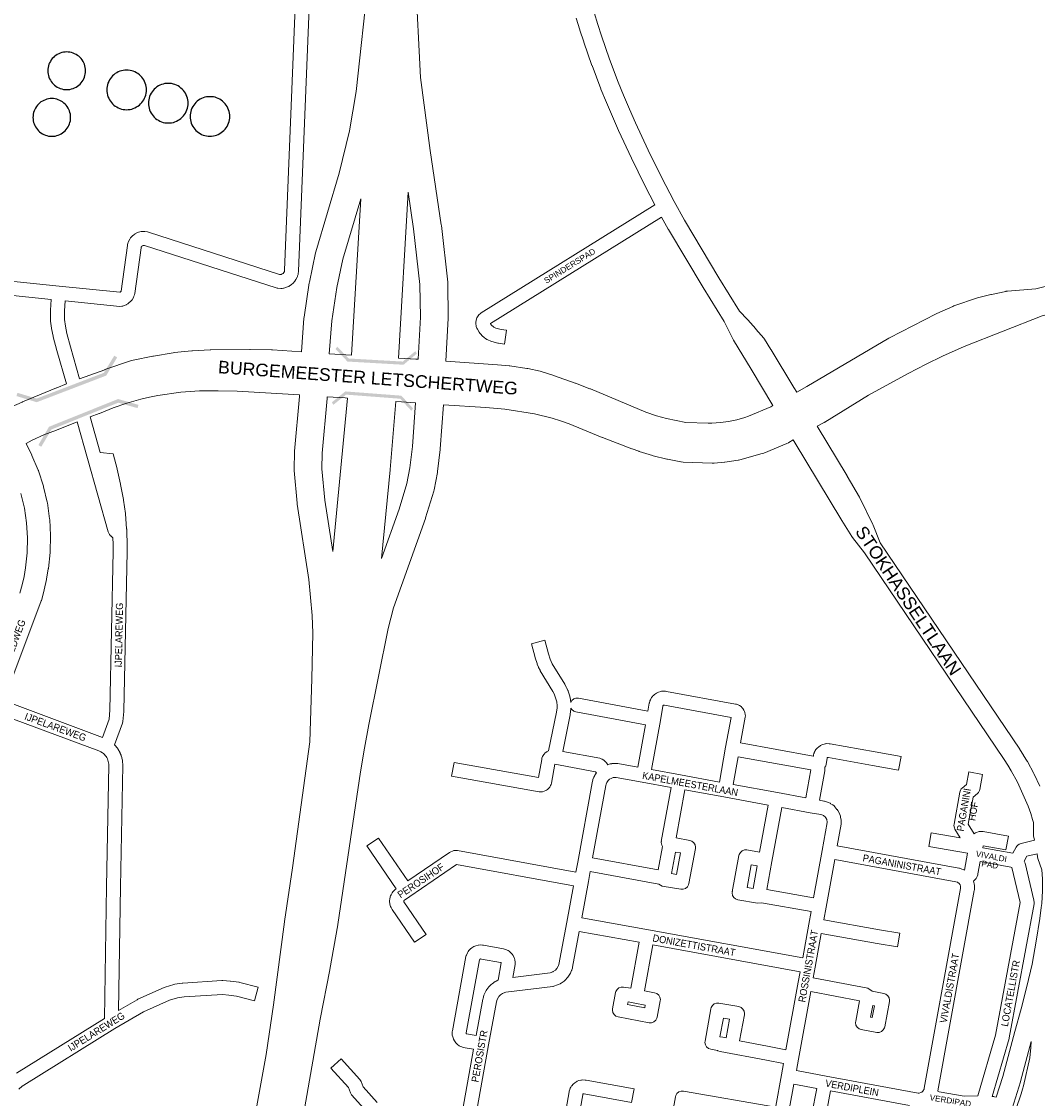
# Model space of a CAD drawing. Header units: metres. Extents: x 123817 to 142006, y 393105 to 406084.
# Tile 105 of 138: x 132752 to 133844, y 400272 to 401430. Entities that reach past the tile are written whole.
import ezdxf
from ezdxf.enums import TextEntityAlignment as Align

# ---------------------------------------------------------------- set-up
doc = ezdxf.new("R2010")
doc.units = ezdxf.units.M
doc.header["$MEASUREMENT"] = 0
doc.styles.add('Style-Arial', font='arial.ttf')

# ---------------------------------------------------------------- blocks, each defined once
blk = doc.blocks.new('gg0-viaduct_32')
at = {"linetype": 'Continuous', "lineweight": 0}
blk.add_hatch(color=7, dxfattribs=at).paths.add_polyline_path([(-55.8, -16.9), (-58, -14), (-40, 0), (40, 0), (58, -14), (55.8, -16.9), (38.7, -3.7), (-38.7, -3.7)])
blk = doc.blocks.new('gg0-viaduct_33')
at = {"linetype": 'Continuous', "lineweight": 0}
blk.add_hatch(color=7, dxfattribs=at).paths.add_polyline_path([(-55.8, -16.9), (-58, -14), (-40, 0), (40, 0), (58, -14), (55.8, -16.9), (38.7, -3.7), (-38.7, -3.7)])
blk = doc.blocks.new('gg0-viaduct_34')
at = {"linetype": 'Continuous', "lineweight": 0}
blk.add_hatch(color=7, dxfattribs=at).paths.add_polyline_path([(55.8, -16.9), (38.7, -3.7), (-38.7, -3.7), (-55.8, -16.9), (-58, -14), (-40, 0), (40, 0), (58, -14)])
blk = doc.blocks.new('gg0-viaduct_35')
at = {"linetype": 'Continuous', "lineweight": 0}
blk.add_hatch(color=7, dxfattribs=at).paths.add_polyline_path([(-55.8, -16.9), (-58, -14), (-40, 0), (40, 0), (58, -14), (55.8, -16.9), (38.7, -3.7), (-38.7, -3.7)])

msp = doc.modelspace()

# ---------------------------------------------------------------- linework, layer by layer
at = {"color": 9, "linetype": 'Continuous', "lineweight": 0, "flags": 128}
for points in [[(133079.8, 401914), (133049.5, 401162), (133049.5, 401161.4), (133049.2, 401159.5), (133049, 401158.4), (133048.6, 401156.9), (133048.4, 401156.3), (133048.1, 401155.6), (133046.7, 401152.8), (133045.7, 401151.3), (133045.6, 401151.2), (133043.6, 401148.9), (133042.1, 401147.6), (133039.6, 401145.9), (133039.1, 401145.6), (133037.8, 401145), (133034.9, 401144), (133033.8, 401143.7), (133033.5, 401143.7), (133032, 401143.4), (133030.5, 401143.4), (133027.4, 401143.5), (133026.5, 401143.6), (133025.5, 401143.9), (132884.1, 401189.4), (132882.7, 401189.6), (132882.6, 401189.6), (132882.5, 401189.6), (132881.5, 401189.2), (132880.9, 401188.6), (132880.5, 401187.8), (132880.3, 401187.2), (132873.4, 401137.8), (132873.1, 401136.4), (132872.6, 401135.1), (132872.6, 401134.9), (132872, 401133.7), (132870.5, 401131.2), (132869.8, 401130.3), (132869.2, 401129.6), (132867.1, 401127.7), (132865.9, 401126.7), (132864.7, 401126), (132864.6, 401125.9), (132863.2, 401125.3), (132860.5, 401124.4), (132859.4, 401124.2), (132857.4, 401124.1), (132798.5, 401130.1)], [(133064.8, 401914.6), (133034.5, 401162.9), (133034.4, 401161.9), (133034.3, 401161.6), (133033.7, 401160.4), (133033, 401159.5), (133032, 401158.9), (133030.7, 401158.4), (133030.6, 401158.4), (133029.2, 401158.5), (132888.2, 401203.8), (132887.2, 401204.1), (132887.2, 401204.1), (132884.4, 401204.6), (132882.8, 401204.7), (132881.4, 401204.6), (132880.4, 401204.5), (132880.4, 401204.5), (132879, 401204.2), (132877.5, 401203.8), (132874.9, 401202.7), (132874, 401202.3), (132873.5, 401201.9), (132872.3, 401201.1), (132871.1, 401200.1), (132869.2, 401198), (132868.9, 401197.7), (132868, 401196.3), (132866.7, 401193.8), (132866.4, 401192.9), (132866.1, 401192.1), (132865.7, 401190.3), (132865.5, 401189.6), (132858.7, 401140.6), (132858.2, 401139.8), (132857.6, 401139.3), (132857.3, 401139.2)], [(132857.3, 401139.2), (132792.3, 401145.8), (132628.2, 401162.7), (132626.3, 401212.9), (132626.5, 401229), (132627.8, 401252.9), (132642.6, 401460.4)], [(133439.8, 401220.1), (133255.8, 401105.6), (133256.4, 401104.5), (133257, 401103.7), (133259, 401102), (133259.6, 401101.6), (133261.8, 401100.6), (133267.3, 401099.2), (133273, 401098.4), (133270.9, 401083.5), (133264.7, 401084.4), (133264.5, 401084.4), (133263.9, 401084.6), (133257.4, 401086.3), (133256.3, 401086.6), (133253.1, 401088.1), (133252.4, 401088.4), (133252.1, 401088.6), (133250.5, 401089.6), (133249.5, 401090.3), (133246.7, 401092.8), (133245.9, 401093.7), (133245.9, 401093.7), (133244.4, 401095.4), (133243.7, 401096.5), (133241.9, 401099.6), (133241.4, 401100.8), (133240.7, 401102.5), (133240.7, 401102.5), (133240.4, 401103.7), (133240.2, 401104.7), (133240.1, 401106.1), (133240.3, 401107.1), (133240.1, 401107.1), (133240.4, 401109), (133240.8, 401110.6), (133241.4, 401111.9), (133242.6, 401113.8), (133243.3, 401114.8), (133243.9, 401115.5), (133244.7, 401116.2), (133245.8, 401117), (133432.7, 401233.4)], [(132783.5, 401131.6), (132628.8, 401147.6), (132629.6, 401128.4), (132629.6, 401128.4), (132629.6, 401128.4), (132634.1, 401019.1), (132634.1, 401018.8), (132634.1, 401002.8), (132634.1, 401002.8), (132634.1, 401002.2), (132632.9, 400986.3), (132632.8, 400985.7), (132630.3, 400970), (132630.2, 400969.4), (132628.2, 400961.1)], [(132756.7, 400976.6), (132762.8, 400963.9), (132762.9, 400963.6), (132769.6, 400947.8), (132769.8, 400947.4), (132769.9, 400947.2), (132775.2, 400930.8), (132775.4, 400930.1), (132779.3, 400913.4), (132779.5, 400912.7), (132781.9, 400895.7), (132782, 400895), (132783, 400877.8), (132783, 400877.4), (132783, 400877.2), (132782.5, 400859.9), (132782.5, 400859.3), (132780.6, 400842.2), (132780.5, 400841.7), (132778.6, 400830.6), (132778.5, 400830.2), (132776.1, 400819.2), (132776, 400818.8), (132773, 400807.9), (132772.8, 400807.3), (132772.8, 400807.3), (132732.8, 400700), (132838.6, 400660.5), (132845.8, 400680.2), (132846.8, 400689.7), (132850.2, 400860.4), (132850.3, 400868.2), (132850, 400875.3)], [(132836.4, 400966.8), (132850.2, 400965.3), (132854.4, 400949.2), (132854.5, 400949), (132858.2, 400932.8), (132858.2, 400932.6), (132861.4, 400916.3), (132861.5, 400915.8), (132863.4, 400901.3), (132863.4, 400900.9), (132864.7, 400884.9), (132864.8, 400884.6), (132864.9, 400881.2), (132864.9, 400881.2), (132864.9, 400881.2), (132865.3, 400868.6), (132865.3, 400868.3), (132865.3, 400868.3), (132865.2, 400860.3), (132865.2, 400860.2), (132861.8, 400689), (132861.8, 400688.4), (132860.6, 400677.7), (132860.2, 400675.9), (132860.2, 400675.9), (132851.6, 400652.5), (132853, 400651), (132853.3, 400650.7), (132853.5, 400650.5), (132854.8, 400648.8), (132855.1, 400648.2), (132856.3, 400646.4), (132856.6, 400645.8), (132857.6, 400644), (132857.9, 400643.3), (132858.7, 400641.4), (132858.8, 400641.1), (132858.9, 400640.7), (132859.5, 400638.7), (132859.7, 400638), (132860.1, 400636), (132860.2, 400635.3), (132860.4, 400633.2), (132860.5, 400632.5), (132860.5, 400630.4), (132860.5, 400630.2), (132860.5, 400630.1), (132858, 400499.9), (132856, 400366.9), (132875.9, 400378.4), (132875.9, 400378.4), (132876.6, 400378.8), (132905.2, 400391.6), (132906, 400391.9), (132915.4, 400394.8), (132916.4, 400395.1), (132916.6, 400395.1), (132924.5, 400396.3), (132925.2, 400396.3), (132967.2, 400398.9), (132968.2, 400398.9), (132975.9, 400398.4), (132976.4, 400398.3), (132985.4, 400397.1), (132985.7, 400397.1), (132986.3, 400396.9), (133006, 400391.8), (133002.3, 400377.3), (132982.9, 400382.3), (132974.7, 400383.4), (132967.7, 400383.9), (132926.4, 400381.4), (132919.4, 400380.3), (132910.9, 400377.7), (132883, 400365.2), (132852.1, 400347.4), (132754.3, 400286.6), (132752.4, 400285.3), (132748.8, 400282.3)], [(132751.1, 400922.7), (132754.8, 400907.1), (132757.2, 400891.1), (132758.2, 400875), (132757.8, 400858.9), (132756.1, 400842.8), (132754.4, 400833.6), (132752.3, 400824.5), (132749.8, 400815.5)], [(133224, 400248.8), (133237.8, 400325), (133226.6, 400327), (133225.1, 400327.5), (133223.9, 400328), (133223.1, 400328.4), (133222.4, 400328.8), (133220.3, 400330.3), (133219, 400331.6), (133218.7, 400332), (133217.2, 400334), (133216.2, 400335.9), (133216.1, 400336.1), (133215.3, 400338.5), (133214.9, 400340.2), (133214.8, 400341.5), (133214.8, 400342.2), (133214.9, 400342.7), (133214.8, 400342.7), (133214.9, 400344), (133215, 400344.8), (133229.6, 400424.7), (133229.9, 400426), (133230.1, 400426.4), (133231.1, 400428.7), (133232, 400430.2), (133232.8, 400431.2), (133233, 400431.6), (133233.5, 400432.1), (133234.4, 400433), (133235.8, 400434.1), (133238, 400435.5), (133238.2, 400435.6), (133240.1, 400436.4), (133242.6, 400437), (133243.2, 400437.1), (133244.9, 400437.2), (133247.5, 400437.1), (133248.4, 400437), (133248.5, 400437), (133270, 400433), (133271.1, 400432.7), (133273.3, 400432), (133274.6, 400431.4), (133274.8, 400431.3), (133275.9, 400430.6), (133277.2, 400429.5), (133279, 400427.7), (133279.4, 400427.3), (133280.4, 400425.8), (133281.5, 400423.5), (133281.8, 400422.8), (133282.2, 400421.3), (133282.5, 400418.8), (133282.6, 400417.7), (133282.5, 400416.4), (133280, 400402.4), (133320.2, 400407.4), (133322.8, 400408.2), (133323.5, 400408.6), (133325.7, 400410.2), (133327.4, 400412), (133328.8, 400414.3), (133329.2, 400415.3), (133329.6, 400416.4), (133338, 400461.8), (133345.1, 400500.9), (133219.5, 400523.7), (133169.2, 400489.5), (133163.4, 400485.5), (133162.7, 400485), (133162.6, 400484.7), (133162.6, 400484.4), (133162.6, 400484), (133162.8, 400483.5), (133186.7, 400448.6), (133174.3, 400440.1), (133150.3, 400475.4), (133149.9, 400476), (133149.1, 400477.4), (133148.6, 400478.5), (133148.6, 400478.6), (133148.1, 400479.8), (133147.8, 400481.5), (133147.5, 400484.1), (133147.5, 400484.9), (133147.7, 400486.4), (133147.6, 400486.4), (133148.2, 400488.9), (133148.5, 400490), (133149, 400491.1), (133150.3, 400493.3), (133151, 400494.5), (133151.7, 400495.1), (133153.6, 400496.9), (133154.5, 400497.6), (133154.5, 400497.7), (133123.1, 400543.8), (133135.5, 400552.2), (133166.9, 400506.1), (133212, 400536.7), (133212.5, 400537), (133213.2, 400537.4), (133215, 400538.2), (133216.6, 400538.7), (133217.1, 400538.7), (133218, 400538.9), (133220.2, 400538.8), (133220.3, 400538.8), (133347.7, 400515.6), (133349.7, 400526.2), (133365.2, 400611.6), (133365.3, 400612.1), (133365.9, 400614.4), (133366.1, 400615.1), (133366.1, 400615.2), (133366.8, 400617), (133367.1, 400617.7), (133368, 400619.4), (133368.6, 400620.4), (133370, 400622.3), (133369, 400623.6), (133325.3, 400631.7), (133321.6, 400611.3), (133321.3, 400610), (133320.6, 400608.7), (133319.6, 400607), (133318.9, 400606.1), (133318.1, 400605.3), (133317.4, 400604.6), (133316.2, 400603.7), (133315.5, 400603.4), (133313.7, 400602.6), (133311.9, 400602), (133311.5, 400602), (133310.5, 400601.9), (133308.3, 400601.9), (133308.3, 400601.9), (133214.1, 400618.8), (133216.8, 400633.6), (133307.5, 400617.3), (133311, 400636.8), (133311.3, 400638), (133311.3, 400638.1), (133312, 400639.9), (133313.3, 400642), (133313.5, 400642.3), (133314.9, 400643.8), (133316.6, 400645.1), (133316.6, 400645.2), (133317.5, 400645.7), (133318.4, 400646), (133326.9, 400687.5), (133327.5, 400692.3), (133327.5, 400694.3), (133327.1, 400698.9), (133326.7, 400700.8), (133325.3, 400705.3), (133324.5, 400707.2), (133323, 400709.9), (133309.5, 400732.2), (133309.2, 400732.7), (133307.7, 400735.7), (133307.5, 400736.1), (133306.2, 400739.2), (133306, 400739.5), (133306, 400739.8), (133303.9, 400746.1), (133303.8, 400746.5), (133300, 400761.2), (133314.5, 400765), (133318.3, 400750.5), (133320.1, 400744.7), (133321.2, 400742.2), (133322.4, 400739.7), (133335.9, 400717.6), (133336, 400717.3), (133337.8, 400714.1), (133338.1, 400713.5), (133339.2, 400711), (133339.4, 400710.5), (133339.5, 400710.2), (133341.1, 400705), (133341.3, 400704.2), (133341.9, 400701.5), (133342, 400700.7), (133342.2, 400698.1), (133343.4, 400700.1), (133345.4, 400701.8), (133347.8, 400702.6), (133350.4, 400702.6), (133350.5, 400702.6), (133425.1, 400688.8), (133426.6, 400697.2), (133426.8, 400697.8), (133427.2, 400699.3), (133427.4, 400699.9), (133427.9, 400701), (133429.2, 400703.3), (133430, 400704.4), (133430.2, 400704.7), (133431.1, 400705.6), (133432.4, 400706.7), (133434.6, 400708.2), (133435, 400708.4), (133436.7, 400709.2), (133439.1, 400709.9), (133439.9, 400710.1), (133441.4, 400710.2), (133444, 400710.1), (133445.1, 400710), (133445.2, 400710), (133519.4, 400696.4), (133520.3, 400696.2), (133521.5, 400695.8), (133523, 400695.1), (133523.6, 400694.8), (133525.3, 400693.6), (133526.7, 400692.3), (133527.3, 400691.6), (133528.4, 400689.8), (133529.2, 400688.3), (133529.5, 400687.2), (133529.9, 400685.2), (133530.1, 400683.7), (133529.9, 400682.3), (133524.9, 400654.5), (133603, 400640.2), (133603.1, 400640.7), (133603.3, 400641.7), (133603.6, 400643.1), (133603.8, 400643.6), (133604.1, 400644.2), (133604.6, 400645.4), (133605.2, 400646.4), (133605.9, 400647.5), (133606.4, 400648.1), (133607.1, 400648.8), (133608.9, 400650.5), (133610.3, 400651.5), (133610.8, 400651.8), (133613, 400652.8), (133614.6, 400653.3), (133615.9, 400653.6), (133616.1, 400653.7), (133617.6, 400653.8), (133620.2, 400653.7), (133621.3, 400653.6), (133621.3, 400653.6), (133669.4, 400645.1), (133669.4, 400645.1), (133697.5, 400639.9), (133694.8, 400625.1), (133666.7, 400630.3), (133619.2, 400638.7), (133618.4, 400638.8), (133618.2, 400638.7), (133617.9, 400638.4), (133617.8, 400638.1), (133616.9, 400631.5), (133616.5, 400630), (133615.5, 400628.3), (133615.6, 400628.2), (133615.6, 400626.2), (133615.6, 400626.1), (133615.5, 400624.7), (133609.7, 400592.9), (133614.2, 400592), (133615, 400591.9), (133618.2, 400590.9), (133619.4, 400590.4), (133621, 400589.7), (133621.4, 400589.4), (133621.7, 400589.2), (133623.2, 400588.3), (133623.9, 400587.8), (133625.3, 400586.7), (133626.2, 400585.8), (133628.5, 400583.1), (133628.6, 400583), (133629.5, 400581.7), (133631.1, 400578.6), (133631.5, 400577.7), (133631.6, 400577.4), (133632.2, 400575.8), (133632.4, 400574.6), (133632.9, 400571.3), (133633, 400570.2), (133633, 400570.1), (133633, 400568.3), (133632.9, 400567.1), (133628.7, 400543.8), (133759.4, 400519.9), (133760.1, 400519.7), (133762.9, 400518.9), (133764.1, 400518.4), (133765.6, 400517.7), (133765.6, 400517.7), (133768.9, 400535.9), (133727.2, 400543.2), (133729.8, 400558), (133760.9, 400552.6), (133755.3, 400561.9), (133754.7, 400563.2), (133754.3, 400565.7), (133754.5, 400567.1), (133754.4, 400567.1), (133760.6, 400601.5), (133760.9, 400602.8), (133762.2, 400605), (133763.1, 400605.9), (133767.8, 400609.9), (133770.4, 400623.5), (133785.1, 400620.7), (133782.1, 400604.5), (133781.8, 400603.3), (133780.5, 400601.1), (133779.6, 400600.2), (133774.9, 400596.2), (133769.7, 400567.2), (133775.9, 400556.7), (133776.3, 400557), (133777.3, 400557.7), (133778.5, 400558.3), (133780.2, 400558.9), (133781.4, 400559.2), (133782.7, 400559.3), (133784.5, 400559.3), (133785.8, 400559.2), (133785.8, 400559.2), (133812.8, 400554.3), (133810.2, 400539.6), (133785.6, 400544), (133785.2, 400541.8), (133817.4, 400535.8)], [(133502, 400612.5), (133460.3, 400620.2), (133460.3, 400620.2), (133429, 400625.9), (133438.6, 400678.7), (133438.6, 400678.7), (133438.6, 400678.7), (133441.3, 400694.2), (133441.4, 400694.4), (133441.7, 400694.9), (133441.9, 400695.1), (133442.2, 400695.1), (133443, 400695.1), (133514.6, 400682), (133508.8, 400649.8), (133502, 400612.5)], [(132746.3, 400299.3), (132840.9, 400358), (132843, 400500.2), (132843, 400500.2), (132845.5, 400630.2), (132845.5, 400631.8), (132845.3, 400633.3), (132845, 400634.7), (132844.6, 400636.1), (132844.1, 400637.4), (132843.4, 400638.7), (132842.6, 400639.9), (132841.8, 400641.1), (132840.8, 400642.2), (132839.7, 400643.1), (132838.6, 400644), (132836.8, 400645.1), (132834.8, 400646), (132720.5, 400688.5)], [(133414.3, 400628.6), (133422.5, 400674.1), (133347.8, 400687.9), (133345.4, 400688.8), (133343.4, 400690.4), (133342.5, 400692), (133342.5, 400691.6), (133342.4, 400690.8), (133341.7, 400685.3), (133341.6, 400684.8), (133333.6, 400645.4), (133373.4, 400638), (133375.8, 400637.2), (133376, 400637.1), (133377.7, 400636.1), (133379.4, 400634.6), (133380.1, 400633.9), (133380.2, 400633.7), (133380.5, 400633.3), (133382.1, 400631.1), (133383.4, 400631.6), (133384.6, 400631.9), (133386.4, 400632.2), (133386.5, 400632.3), (133387.6, 400632.4), (133391.4, 400632.5), (133392.9, 400632.4), (133392.9, 400632.4), (133414.3, 400628.6)], [(133594.9, 400595.6), (133564.6, 400601.1), (133516.8, 400609.8), (133522.2, 400639.7), (133600.3, 400625.5), (133594.9, 400595.6)], [(133436.2, 400517.9), (133365.7, 400530.8), (133379.9, 400608.7), (133380.3, 400610.3), (133380.7, 400611.3), (133381.1, 400612.1), (133382.6, 400614.2), (133383.3, 400614.8), (133384, 400615.5), (133385.6, 400616.4), (133388, 400617.3), (133388.6, 400617.4), (133391.1, 400617.5), (133419, 400612.5), (133450.3, 400606.7), (133439.6, 400548.6), (133439.7, 400548.7), (133439.5, 400547.3), (133440, 400544.7), (133440.8, 400543.3), (133436.2, 400517.9)], [(133591.6, 400423.3), (133425.7, 400453.5), (133425.7, 400453.5), (133354.1, 400466.5), (133361.2, 400505.6), (133363.1, 400516.1), (133437, 400502.5), (133440.7, 400500.6), (133460.6, 400497.1), (133463.2, 400497.1), (133465.7, 400498), (133467.7, 400499.7), (133469, 400501.9), (133469.3, 400503.2), (133476.2, 400541), (133476.3, 400542.3), (133475.9, 400544.9), (133474.6, 400547.1), (133472.6, 400548.8), (133470.2, 400549.7), (133455.5, 400552.3), (133465, 400604.1), (133506.7, 400596.4), (133506.7, 400596.4), (133554.5, 400587.7), (133545.2, 400536.9), (133531.7, 400539.4), (133531.7, 400539.4), (133529.1, 400539.4), (133526.6, 400538.5), (133524.6, 400536.8), (133523.3, 400534.6), (133523, 400533.4), (133515.9, 400494.5), (133516, 400494.6), (133515.8, 400493.2), (133516.2, 400490.6), (133517.5, 400488.3), (133519.5, 400486.7), (133522, 400485.8), (133542.9, 400482.1), (133547.2, 400482.7), (133600.7, 400473.2), (133598.2, 400459.7), (133591.6, 400423.3)], [(133603.4, 400488), (133553.2, 400496.8), (133558.6, 400526.9), (133558.6, 400526.9), (133558.6, 400526.9), (133569.2, 400585), (133599.6, 400579.5), (133599.6, 400579.5), (133611.1, 400577.4), (133613.3, 400576.7), (133614, 400576.4), (133614.7, 400575.9), (133615.3, 400575.5), (133616.6, 400573.9), (133617.6, 400572.1), (133617.7, 400571.7), (133618, 400569.6), (133618, 400569.1), (133612.7, 400539), (133603.4, 400488)], [(133455.9, 400513.2), (133450.7, 400514.1), (133454.9, 400537.2), (133460.1, 400536.2), (133455.9, 400513.2)], [(133538.2, 400498.1), (133532, 400499.2), (133536.4, 400523.3), (133542.5, 400522.2), (133538.2, 400498.1)], [(133716.5, 400278), (133715.9, 400278), (133617, 400296.3), (133584.8, 400302.2), (133587, 400314.4), (133600.3, 400387.2), (133652.7, 400377.3), (133648.6, 400355.1), (133648.7, 400355.1), (133648.5, 400353.7), (133648.9, 400351.1), (133650.2, 400348.9), (133652.2, 400347.2), (133654.6, 400346.3), (133671.2, 400343.2), (133671.3, 400343.2), (133673.9, 400343.2), (133676.3, 400344.1), (133678.3, 400345.8), (133679.6, 400348), (133679.9, 400349.3), (133684.8, 400376.5), (133684.9, 400377.8), (133684.5, 400380.4), (133683.2, 400382.6), (133681.2, 400384.3), (133678.8, 400385.2), (133666.4, 400387.4), (133661.5, 400390.9), (133602.9, 400401.9), (133605, 400413.2), (133611.6, 400449.6), (133671.6, 400438.8), (133671.6, 400438.8), (133671.7, 400438.8), (133693.7, 400435.1), (133696.2, 400449.9), (133674.2, 400453.6), (133614.3, 400464.4), (133616.8, 400477.9), (133616.8, 400477.9), (133616.8, 400477.9), (133626.1, 400529), (133756.3, 400505.2), (133758, 400504.7), (133758.3, 400504.5), (133759.8, 400503.4), (133759.9, 400503.2), (133760.8, 400501.9), (133761.3, 400500.3), (133761.4, 400500), (133761.2, 400498), (133722.3, 400283.2), (133722.1, 400282.3), (133721.3, 400280.6), (133721.1, 400280.3), (133719.7, 400279), (133719.3, 400278.8), (133718.8, 400278.5), (133717, 400278), (133716.5, 400278)], [(133765.1, 400274.6), (133738.3, 400279.1), (133737, 400279.9), (133737, 400280.2), (133776.1, 400495.8), (133776.2, 400496.7), (133776.4, 400499.9), (133776.4, 400500.3), (133776.3, 400501.3), (133776.1, 400502.9), (133775.8, 400504.3), (133775.3, 400505.9), (133776, 400506.6), (133776.8, 400507.4), (133776.9, 400507.5), (133778, 400508.8), (133779.2, 400511), (133779.2, 400511), (133779.8, 400512.6), (133780.1, 400513.8), (133782.5, 400527.1), (133815.6, 400520.9), (133816.4, 400520.7), (133816.4, 400520.6), (133825.4, 400482.8), (133799.1, 400340.3), (133780.1, 400274.9), (133765.1, 400274.6)], [(133829.8, 400527.4), (133830.2, 400526.7), (133830.5, 400525.9), (133830.8, 400525.1), (133840.2, 400485.5), (133840.3, 400484.7), (133840.4, 400483.6), (133840.5, 400482.7), (133840.4, 400481.3), (133813.8, 400337.2), (133813.6, 400336.5), (133795.5, 400274.2)], [(133562.7, 400263.9), (133568.7, 400297.5), (133568.7, 400297.5), (133568.7, 400297.6), (133571, 400309.8), (133552.6, 400313.5), (133503, 400322.5), (133500.5, 400323.4), (133500.1, 400323.8), (133492.8, 400325), (133492.7, 400325), (133490.3, 400325.9), (133488.3, 400327.5), (133487, 400329.8), (133486.5, 400332.4), (133486.8, 400333.8), (133486.6, 400333.7), (133492.9, 400368.6), (133493.2, 400369.9), (133494.5, 400372.1), (133496.5, 400373.8), (133499, 400374.7), (133501.6, 400374.7), (133501.6, 400374.7), (133522.9, 400370.9), (133525.3, 400370), (133527.3, 400368.3), (133528.6, 400366.1), (133529, 400363.5), (133528.9, 400362.2), (133523.8, 400334), (133555.4, 400328.2), (133555.5, 400328.2), (133573.6, 400324.6), (133586.8, 400397.3), (133586.8, 400397.3), (133586.8, 400397.3), (133588.9, 400408.5), (133430.4, 400437.4), (133421.4, 400387.9), (133432.4, 400385.9), (133434.9, 400385), (133436.8, 400383.3), (133438.1, 400381.1), (133438.6, 400378.5), (133438.5, 400377.2), (133435.3, 400359.7), (133434.9, 400358.5), (133433.6, 400356.2), (133431.6, 400354.5), (133429.2, 400353.6), (133426.6, 400353.6), (133426.5, 400353.6), (133393.2, 400359.8), (133390.8, 400360.6), (133388.8, 400362.3), (133387.5, 400364.6), (133387, 400367.1), (133387.3, 400368.6), (133387.1, 400368.5), (133390.4, 400386), (133390.7, 400387.2), (133392, 400389.4), (133394, 400391.1), (133396.4, 400392), (133399, 400392), (133399.1, 400392), (133406.7, 400390.6), (133415.7, 400440.1), (133351.4, 400451.8), (133344.2, 400413.2), (133344, 400412.4), (133343.4, 400410.5), (133343.3, 400410.1), (133343.2, 400409.8), (133342.4, 400407.9), (133341.9, 400406.9), (133339.8, 400403.5), (133339.2, 400402.6), (133338.9, 400402.3), (133336.2, 400399.4), (133335.1, 400398.4), (133331.8, 400396.1), (133331.2, 400395.7), (133330.9, 400395.5), (133329.1, 400394.6), (133328, 400394.2), (133324.2, 400392.9), (133323.2, 400392.6), (133322.8, 400392.6), (133272.4, 400386.3), (133269.7, 400385.5), (133269, 400385.1), (133266.7, 400383.6), (133264.9, 400381.7), (133264.4, 400381), (133263.1, 400378.6), (133262.4, 400375.9), (133253.9, 400329.7), (133253.9, 400329.7), (133253.9, 400329.7), (133240.1, 400253.5)], [(133240.5, 400339.7), (133230.3, 400341.6), (133230.1, 400341.8), (133229.9, 400342), (133229.8, 400342.4), (133229.8, 400342.6), (133244.2, 400421.2), (133244.5, 400421.8), (133244.9, 400422.1), (133245.3, 400422.2), (133246.2, 400422.1), (133266.8, 400418.4), (133267.4, 400418.2), (133267.5, 400418.1), (133267.5, 400418), (133267.5, 400417.9), (133264.2, 400399.4), (133263.8, 400399.2), (133261.9, 400398.4), (133261.4, 400398.1), (133261, 400397.8), (133257.7, 400395.6), (133256.5, 400394.6), (133253.7, 400391.7), (133253.4, 400391.3), (133253, 400390.9), (133251.9, 400389.3), (133251.3, 400388.3), (133249.4, 400384.7), (133249.1, 400383.9), (133248.9, 400383.4), (133247.9, 400379.7), (133247.7, 400379), (133240.5, 400339.7)], [(133421.9, 400369.7), (133403.3, 400373.2), (133403.8, 400375.9), (133411.3, 400374.5), (133411.3, 400374.5), (133422.4, 400372.5), (133421.9, 400369.7)], [(133666.5, 400359.4), (133664.7, 400359.7), (133667, 400372.1), (133668.7, 400371.8), (133666.5, 400359.4)], [(133509.2, 400337.5), (133505.7, 400338), (133502.7, 400338.5), (133506.3, 400358.6), (133512.8, 400357.4), (133509.2, 400337.5)], [(133122.7, 400258.1), (133106.8, 400275.8), (133106.6, 400276), (133105.3, 400278.2), (133103.3, 400283.8), (133084.3, 400304.9), (133095.5, 400314.9), (133115.4, 400292.7), (133115.6, 400292.5), (133116.9, 400290.3), (133118.9, 400284.8), (133134.1, 400267.9)], [(133332.9, 400236.6), (133340.5, 400279.2), (133340.7, 400280), (133341.2, 400281.8), (133341.3, 400282.2), (133341.7, 400283.1), (133342.3, 400284.2), (133343.2, 400285.6), (133343.3, 400285.6), (133344.9, 400287.6), (133346.7, 400289.1), (133348.9, 400290.5), (133349.1, 400290.6), (133351, 400291.4), (133353.2, 400291.9), (133353.7, 400292), (133355.4, 400292.1), (133357.9, 400292), (133358.9, 400291.9), (133358.9, 400291.9), (133410.3, 400282.6), (133407.6, 400267.8), (133356.7, 400277.1), (133355.8, 400277.1), (133355.6, 400277), (133355.3, 400276.7), (133355.2, 400276.2), (133347.6, 400234)], [(133601.6, 400255.7), (133579.6, 400259.7), (133578.6, 400260.1), (133578, 400260.9), (133577.9, 400261.1), (133577.6, 400262.1), (133582.2, 400287.5), (133606.8, 400282.9), (133601.6, 400255.7)], [(133444.3, 400216.4), (133454.8, 400274), (133455.1, 400275.2), (133456.4, 400277.5), (133458.4, 400279.2), (133460.9, 400280.1), (133463.4, 400280.1), (133562.6, 400262.9)], [(133615, 400245.5), (133621.6, 400280.2), (133706.3, 400264.5)]]:
    msp.add_lwpolyline(points, dxfattribs=at)
at = {"color": 2, "linetype": 'Continuous', "lineweight": 0, "flags": 128}
for points in [[(133052.7, 401075), (133055.4, 401111.4), (133055.5, 401112.5), (133061.1, 401149.3), (133061.3, 401150), (133067.8, 401181.5), (133068.1, 401182.7), (133093.3, 401267.5), (133104.3, 401313), (133111.4, 401355.3), (133124.6, 401477.4)], [(133175.2, 401476.7), (133180.6, 401370.3), (133190.9, 401291.6), (133203, 401211.7), (133203.1, 401211.1), (133209.9, 401150.1), (133210, 401148.7), (133210.6, 401112.5), (133210.6, 401112.3), (133210.6, 401111.5), (133208.1, 401065.3)], [(133082.6, 401073), (133085.3, 401108.6), (133090.7, 401144.3), (133097.1, 401174.8), (133116.4, 401239.9), (133106.6, 401071.6)], [(133156.9, 401068.5), (133167.3, 401247), (133173.3, 401207.5), (133180, 401147.5), (133180.6, 401112.5), (133178.2, 401067.3)], [(133050.5, 401028.8), (133050.5, 401027.3), (133045.1, 400968.3), (133045.1, 400967.3), (133044.7, 400949.4), (133044.7, 400949.4), (133044.7, 400949), (133044.7, 400947.6), (133048, 400912.3), (133048.2, 400911.4), (133060.7, 400830.4), (133064.1, 400791.6), (133064.8, 400772.5), (133063.8, 400723.3), (133061.8, 400655.7), (133043.1, 400520.1), (133034.4, 400462.4), (133034.3, 400462), (133022.8, 400372.7), (133014.8, 400319.3), (132998.1, 400228.8), (132973, 400103)], [(133205.3, 401018.3), (133202, 400970.9), (133201.9, 400970), (133198.9, 400946.3), (133198.8, 400945.3), (133195.2, 400926.9), (133194.9, 400925.4), (133186.2, 400896.7), (133186, 400896), (133151.8, 400800), (133145.9, 400777.5), (133125.1, 400674.2), (133120.6, 400648.9), (133116.2, 400623.6), (133091.7, 400459.3), (133091.7, 400458.9), (133083.2, 400410.8), (133083.1, 400410.5), (133072.7, 400357.6), (133047.1, 400209.6)], [(133080.5, 401026.9), (133080.5, 401026.2), (133080.4, 401025.1), (133075.1, 400966.1), (133074.7, 400949.5), (133077.9, 400915.5), (133086.4, 400860.4), (133102.3, 401025.4)], [(133154, 401021.8), (133148.2, 400948.5), (133148.2, 400948.2), (133138.8, 400853), (133157.6, 400905.8), (133165.9, 400933.4), (133169.2, 400950.4), (133172.1, 400973.3), (133175.3, 401020.3)]]:
    msp.add_lwpolyline(points, dxfattribs=at)
at = {"color": 40, "linetype": 'Continuous', "lineweight": 0, "flags": 128}
for points in [[(133432.7, 401233.4), (133422, 401253.9), (133421.9, 401254.1), (133407.5, 401283.4), (133407.4, 401283.6), (133393.7, 401313.2), (133393.6, 401313.3), (133387, 401328.2), (133387, 401328.3), (133380.6, 401343.3), (133380.5, 401343.5), (133374.7, 401357.8), (133374.6, 401358), (133365.1, 401383), (133365.1, 401383.1), (133365, 401383.2), (133356.3, 401408.4), (133356.2, 401408.6), (133352.1, 401421.3), (133352.1, 401421.5), (133348.2, 401434.2)], [(133585.2, 401031.7), (133582.1, 401036.7), (133557.7, 401077.5), (133557.5, 401077.8), (133550.4, 401088.8), (133549.7, 401089.8), (133541.4, 401099.7), (133541.4, 401099.8), (133541.2, 401100), (133532.6, 401109.7), (133532.3, 401110), (133523.7, 401118.9), (133501.6, 401154.9), (133464.4, 401216.9), (133453.5, 401236.7), (133439.8, 401263.1), (133425.5, 401292.1), (133411.8, 401321.5), (133405.3, 401336.3), (133399, 401351.1), (133393.2, 401365.2), (133383.9, 401389.9), (133375.2, 401414.9), (133371.2, 401427.4), (133367.4, 401440)], [(133439.8, 401220.1), (133447, 401207.1), (133447.2, 401206.8), (133484.5, 401144.5), (133484.5, 401144.4), (133507.1, 401107.8), (133517, 401088.4), (133517.4, 401087.8), (133536.3, 401056.5), (133559.7, 401017.3)], [(133607.3, 400995.3), (133639.5, 400941.7), (133639.6, 400941.6), (133652.7, 400918.8), (133653, 400918.2), (133667.2, 400889.6), (133667.5, 400888.8), (133675.1, 400869.6), (133825, 400647.7), (133825.1, 400647.5), (133829.1, 400641.3), (133829.2, 400641.1), (133833, 400634.8), (133833.2, 400634.4), (133840.2, 400621.6), (133840.4, 400621.1), (133846.7, 400607.9)], [(133840.9, 400550.1), (133839.9, 400554.7), (133839.7, 400556.7), (133839.7, 400556.8), (133839.7, 400556.8), (133839.8, 400568.8), (133838.8, 400572.3), (133836.8, 400578.6), (133833.9, 400586.5), (133828.5, 400599.6), (133822.5, 400612.3), (133815.7, 400624.7), (133812.1, 400630.7), (133808.3, 400636.6), (133658.1, 400859), (133645.1, 400875.4), (133644.4, 400876.4), (133633.7, 400893.6), (133633.6, 400893.7), (133582.5, 400978.7), (133582.5, 400978.8), (133581.5, 400980.5)], [(133843.6, 400535.4), (133844.2, 400531.9), (133844.6, 400530.4), (133848.7, 400518.2), (133849.5, 400508.5), (133849.4, 400495.3), (133848.6, 400481.9), (133848.2, 400477.4), (133846.6, 400465.8), (133842.8, 400441.2), (133838.2, 400416.7), (133832.8, 400392.5), (133826.6, 400368.4), (133819.7, 400344.3), (133819.6, 400344.1), (133806.7, 400295.7), (133799.8, 400273.6)], [(133837.4, 400333.3), (133825.9, 400290.3), (133825.8, 400289.9), (133817, 400261.5), (133820.9, 400260.4)]]:
    msp.add_lwpolyline(points, dxfattribs=at)
at = {"flags": 128}
for points in [[(132800.2, 401357.2), (132802, 401357.3), (132803.7, 401357.5), (132805.5, 401357.9), (132807.2, 401358.4), (132808.8, 401359.1), (132810.4, 401359.9), (132811.9, 401360.8), (132813.3, 401361.9), (132814.6, 401363.1), (132815.8, 401364.4), (132816.8, 401365.8), (132817.8, 401367.3), (132818.6, 401368.9), (132819.3, 401370.5), (132819.8, 401372.2), (132820.2, 401373.9), (132820.4, 401375.7), (132820.5, 401377.4), (132820.4, 401379.2), (132820.2, 401381), (132819.8, 401382.7), (132819.3, 401384.4), (132818.6, 401386), (132817.8, 401387.6), (132816.8, 401389.1), (132815.8, 401390.5), (132814.6, 401391.8), (132813.3, 401393), (132811.9, 401394), (132810.4, 401395), (132808.8, 401395.8), (132807.2, 401396.5), (132805.5, 401397), (132803.7, 401397.4), (132802, 401397.6), (132800.2, 401397.7), (132798.5, 401397.6), (132796.7, 401397.4), (132795, 401397), (132793.3, 401396.5), (132791.7, 401395.8), (132790.1, 401395), (132788.6, 401394), (132787.2, 401393), (132785.9, 401391.8), (132784.7, 401390.5), (132783.6, 401389.1), (132782.7, 401387.6), (132781.9, 401386), (132781.2, 401384.4), (132780.7, 401382.7), (132780.3, 401381), (132780, 401379.2), (132780, 401377.4), (132780, 401375.7), (132780.3, 401373.9), (132780.7, 401372.2), (132781.2, 401370.5), (132781.9, 401368.9), (132782.7, 401367.3), (132783.6, 401365.8), (132784.7, 401364.4), (132785.9, 401363.1), (132787.2, 401361.9), (132788.6, 401360.8), (132790.1, 401359.9), (132791.7, 401359.1), (132793.3, 401358.4), (132795, 401357.9), (132796.7, 401357.5), (132798.5, 401357.3)], [(132864.7, 401335.6), (132866.5, 401335.7), (132868.4, 401335.9), (132870.2, 401336.3), (132871.9, 401336.9), (132873.7, 401337.6), (132875.3, 401338.5), (132876.9, 401339.5), (132878.4, 401340.6), (132879.7, 401341.8), (132881, 401343.2), (132882.1, 401344.7), (132883.1, 401346.3), (132884, 401347.9), (132884.7, 401349.6), (132885.2, 401351.4), (132885.6, 401353.2), (132885.9, 401355.1), (132886, 401356.9), (132885.9, 401358.8), (132885.6, 401360.6), (132885.2, 401362.4), (132884.7, 401364.2), (132884, 401365.9), (132883.1, 401367.6), (132882.1, 401369.1), (132881, 401370.6), (132879.7, 401372), (132878.4, 401373.2), (132876.9, 401374.4), (132875.3, 401375.4), (132873.7, 401376.2), (132871.9, 401376.9), (132870.2, 401377.5), (132868.4, 401377.9), (132866.5, 401378.1), (132864.7, 401378.2), (132862.8, 401378.1), (132861, 401377.9), (132859.2, 401377.5), (132857.4, 401376.9), (132855.7, 401376.2), (132854, 401375.4), (132852.4, 401374.4), (132851, 401373.2), (132849.6, 401372), (132848.3, 401370.6), (132847.2, 401369.1), (132846.2, 401367.6), (132845.4, 401365.9), (132844.6, 401364.2), (132844.1, 401362.4), (132843.7, 401360.6), (132843.4, 401358.8), (132843.4, 401356.9), (132843.4, 401355.1), (132843.7, 401353.2), (132844.1, 401351.4), (132844.6, 401349.6), (132845.4, 401347.9), (132846.2, 401346.3), (132847.2, 401344.7), (132848.3, 401343.2), (132849.6, 401341.8), (132851, 401340.6), (132852.4, 401339.5), (132854, 401338.5), (132855.7, 401337.6), (132857.4, 401336.9), (132859.2, 401336.3), (132861, 401335.9), (132862.8, 401335.7)], [(132909.5, 401321.3), (132911.3, 401321.4), (132913.1, 401321.6), (132915, 401322), (132916.7, 401322.6), (132918.5, 401323.3), (132920.1, 401324.2), (132921.7, 401325.2), (132923.1, 401326.3), (132924.5, 401327.5), (132925.8, 401328.9), (132926.9, 401330.4), (132927.9, 401332), (132928.8, 401333.6), (132929.5, 401335.3), (132930, 401337.1), (132930.4, 401338.9), (132930.7, 401340.7), (132930.8, 401342.6), (132930.7, 401344.5), (132930.4, 401346.3), (132930, 401348.1), (132929.5, 401349.9), (132928.8, 401351.6), (132927.9, 401353.3), (132926.9, 401354.8), (132925.8, 401356.3), (132924.5, 401357.7), (132923.1, 401358.9), (132921.7, 401360.1), (132920.1, 401361.1), (132918.5, 401361.9), (132916.7, 401362.6), (132915, 401363.2), (132913.1, 401363.6), (132911.3, 401363.8), (132909.5, 401363.9), (132907.6, 401363.8), (132905.8, 401363.6), (132903.9, 401363.2), (132902.2, 401362.6), (132900.4, 401361.9), (132898.8, 401361.1), (132897.2, 401360.1), (132895.8, 401358.9), (132894.4, 401357.7), (132893.1, 401356.3), (132892, 401354.8), (132891, 401353.3), (132890.1, 401351.6), (132889.4, 401349.9), (132888.9, 401348.1), (132888.5, 401346.3), (132888.2, 401344.5), (132888.2, 401342.6), (132888.2, 401340.7), (132888.5, 401338.9), (132888.9, 401337.1), (132889.4, 401335.3), (132890.1, 401333.6), (132891, 401332), (132892, 401330.4), (132893.1, 401328.9), (132894.4, 401327.5), (132895.8, 401326.3), (132897.2, 401325.2), (132898.8, 401324.2), (132900.4, 401323.3), (132902.2, 401322.6), (132903.9, 401322), (132905.8, 401321.6), (132907.6, 401321.4)], [(132784.3, 401307), (132786, 401307.1), (132787.8, 401307.3), (132789.5, 401307.7), (132791.2, 401308.2), (132792.8, 401308.9), (132794.4, 401309.7), (132795.9, 401310.7), (132797.3, 401311.8), (132798.6, 401312.9), (132799.8, 401314.2), (132800.9, 401315.7), (132801.8, 401317.1), (132802.6, 401318.7), (132803.3, 401320.3), (132803.8, 401322), (132804.2, 401323.8), (132804.5, 401325.5), (132804.5, 401327.3), (132804.5, 401329), (132804.2, 401330.8), (132803.8, 401332.5), (132803.3, 401334.2), (132802.6, 401335.8), (132801.8, 401337.4), (132800.9, 401338.9), (132799.8, 401340.3), (132798.6, 401341.6), (132797.3, 401342.8), (132795.9, 401343.9), (132794.4, 401344.8), (132792.8, 401345.6), (132791.2, 401346.3), (132789.5, 401346.9), (132787.8, 401347.2), (132786, 401347.5), (132784.3, 401347.5), (132782.5, 401347.5), (132780.7, 401347.2), (132779, 401346.9), (132777.3, 401346.3), (132775.7, 401345.6), (132774.1, 401344.8), (132772.6, 401343.9), (132771.2, 401342.8), (132769.9, 401341.6), (132768.7, 401340.3), (132767.7, 401338.9), (132766.7, 401337.4), (132765.9, 401335.8), (132765.2, 401334.2), (132764.7, 401332.5), (132764.3, 401330.8), (132764.1, 401329), (132764, 401327.3), (132764.1, 401325.5), (132764.3, 401323.8), (132764.7, 401322), (132765.2, 401320.3), (132765.9, 401318.7), (132766.7, 401317.1), (132767.7, 401315.7), (132768.7, 401314.2), (132769.9, 401312.9), (132771.2, 401311.8), (132772.6, 401310.7), (132774.1, 401309.7), (132775.7, 401308.9), (132777.3, 401308.2), (132779, 401307.7), (132780.7, 401307.3), (132782.5, 401307.1)], [(132954.3, 401307), (132956.1, 401307.1), (132958, 401307.4), (132959.8, 401307.8), (132961.5, 401308.3), (132963.3, 401309), (132964.9, 401309.9), (132966.5, 401310.9), (132967.9, 401312), (132969.3, 401313.3), (132970.6, 401314.6), (132971.7, 401316.1), (132972.7, 401317.7), (132973.6, 401319.3), (132974.3, 401321.1), (132974.8, 401322.8), (132975.2, 401324.6), (132975.5, 401326.5), (132975.6, 401328.3), (132975.5, 401330.2), (132975.2, 401332), (132974.8, 401333.8), (132974.3, 401335.6), (132973.6, 401337.3), (132972.7, 401339), (132971.7, 401340.6), (132970.6, 401342), (132969.3, 401343.4), (132967.9, 401344.7), (132966.5, 401345.8), (132964.9, 401346.8), (132963.3, 401347.6), (132961.5, 401348.4), (132959.8, 401348.9), (132958, 401349.3), (132956.1, 401349.6), (132954.3, 401349.6), (132952.4, 401349.6), (132950.6, 401349.3), (132948.7, 401348.9), (132947, 401348.4), (132945.3, 401347.6), (132943.6, 401346.8), (132942, 401345.8), (132940.6, 401344.7), (132939.2, 401343.4), (132937.9, 401342), (132936.8, 401340.6), (132935.8, 401339), (132934.9, 401337.3), (132934.2, 401335.6), (132933.7, 401333.8), (132933.3, 401332), (132933, 401330.2), (132933, 401328.3), (132933, 401326.5), (132933.3, 401324.6), (132933.7, 401322.8), (132934.2, 401321.1), (132934.9, 401319.3), (132935.8, 401317.7), (132936.8, 401316.1), (132937.9, 401314.6), (132939.2, 401313.3), (132940.6, 401312), (132942, 401310.9), (132943.6, 401309.9), (132945.3, 401309), (132947, 401308.3), (132948.7, 401307.8), (132950.6, 401307.4), (132952.4, 401307.1)]]:
    msp.add_lwpolyline(points, close=True, dxfattribs=at)
at = {"color": 1, "linetype": 'Continuous', "lineweight": 0, "flags": 128}
for points in [[(133585.2, 401031.7), (133596.1, 401037.9), (133684.1, 401089.9), (133684.3, 401090), (133684.9, 401090.3), (133735.3, 401116.1), (133736, 401116.4), (133753, 401124), (133754.3, 401124.5), (133779.7, 401133.1), (133780.9, 401133.5), (133794, 401136.8), (133794.5, 401136.9), (133809.9, 401140.2), (133810.4, 401140.3), (133811.8, 401140.4), (133842.2, 401143), (133907.2, 401159.4)], [(133607.3, 400995.3), (133614.6, 400999.2), (133614.9, 400999.4), (133615.3, 400999.6), (133662.4, 401028.7), (133704.9, 401052), (133724.4, 401062), (133742, 401070.4), (133765.2, 401080.8), (133849.2, 401113.8), (133914.3, 401130.2), (133939.8, 401135.9), (133965.4, 401140.7), (133991.1, 401144.8), (134017, 401148.1), (134043, 401150.6), (134055.9, 401151.5), (134082, 401152.9), (134108, 401153.4), (134134.1, 401153.2), (134160.2, 401152.2), (134187.7, 401150.3)], [(132814.1, 401046), (132841.1, 401055.9), (132841.4, 401056), (132870.1, 401065.7), (132871.9, 401066.2), (132893, 401070.5), (132893.4, 401070.6), (132893.5, 401070.6), (132914.8, 401074.2), (132915.8, 401074.3), (132934.8, 401076.2), (132935.5, 401076.3), (132954.5, 401077.3), (132955.2, 401077.3), (132997.3, 401077.6), (132997.6, 401077.6), (133020.6, 401077.2), (133021.4, 401077.2), (133052.7, 401075)], [(133106.6, 401071.6), (133082.6, 401073)], [(133156.9, 401068.5), (133175.8, 401067.4), (133178.2, 401067.3)], [(133208.1, 401065.3), (133263.3, 401061.3), (133263.6, 401061.2), (133276.1, 401060.1), (133276.9, 401060), (133295, 401057.4), (133295.5, 401057.3), (133296.2, 401057.2), (133309.2, 401054.2), (133310.3, 401053.9), (133323, 401050.1), (133323.7, 401049.8), (133346.9, 401041.5), (133347.3, 401041.4), (133362.9, 401035.3), (133363.3, 401035.2), (133423.1, 401010.3), (133434.6, 401006.2), (133445.2, 401003.5), (133465.8, 400999.3), (133489.9, 400998.4), (133494, 400998.4), (133503.1, 400999), (133511.9, 401000.1), (133520.7, 401002), (133529.3, 401004.5), (133533.2, 401005.8), (133557.3, 401015.9), (133559.7, 401017.3)], [(132628.2, 400961.1), (132643.4, 400968.8), (132643.5, 400968.9), (132681.3, 400987.7), (132681.4, 400987.8), (132721.7, 401007.4), (132721.7, 401007.4), (132721.9, 401007.5), (132731.5, 401012), (132731.6, 401012), (132731.8, 401012.1), (132752.4, 401021.2), (132752.7, 401021.3), (132789.3, 401036.5), (132789.6, 401036.6), (132800, 401040.7)], [(132825.6, 401005.2), (132835.3, 401008.9), (132835.6, 401009), (132850.4, 401014.8), (132865, 401019.8), (132880, 401024.1), (132889.2, 401026.5), (132898.3, 401028.3), (132923.1, 401031.9), (132943, 401033.1), (132963.2, 401033.4), (132983.5, 401032.8), (133050.5, 401028.8)], [(133102.3, 401025.4), (133099.7, 401025.6), (133080.5, 401026.9)], [(133154, 401021.8), (133160.1, 401021.4), (133175.3, 401020.3)], [(133205.3, 401018.3), (133251.1, 401015.4), (133271.3, 401013.6), (133303.2, 401008.5), (133322.1, 401003.7), (133331.2, 401001), (133340.6, 400997.6), (133375.9, 400983.1), (133376.2, 400983), (133407.9, 400970.8), (133408.3, 400970.7), (133415.3, 400968.2), (133415.9, 400968), (133430.1, 400963.6), (133430.9, 400963.4), (133445.4, 400959.7), (133446.2, 400959.6), (133460.7, 400956.8), (133460.9, 400956.7), (133463, 400956.5), (133494.4, 400955.4), (133496.4, 400955.5), (133507.5, 400956.6), (133507.9, 400956.6), (133522.1, 400958.5), (133522.7, 400958.6), (133524.2, 400958.9), (133548.2, 400965.7), (133549.9, 400966.3), (133574.6, 400976.5), (133576.4, 400977.4), (133576.7, 400977.6), (133581.5, 400980.5)], [(132756.7, 400976.6), (132763.2, 400980), (132775.8, 400985.8), (132789.2, 400990.9), (132789.4, 400990.9), (132811.5, 400999.8)]]:
    msp.add_lwpolyline(points, dxfattribs=at)
at = {"color": 191, "linetype": 'Continuous', "lineweight": 0, "flags": 128}
for points in [[(132800, 401040.7), (132789.8, 401076.6), (132789.8, 401076.7), (132785.8, 401091.4), (132785.7, 401092), (132784.1, 401100.3), (132784.1, 401100.7), (132783, 401108.2), (132782.9, 401109.1), (132782.8, 401119.4), (132782.8, 401119.6), (132782.8, 401120.1), (132782.8, 401120.1), (132783.5, 401131.6)], [(132814.1, 401046), (132804.3, 401080.6), (132800.4, 401095), (132798.9, 401102.9), (132797.9, 401109.8), (132797.8, 401119.4), (132798.5, 401130.1)], [(132836.4, 400966.8), (132825.6, 401005.2)], [(132850, 400875.3), (132849.6, 400875.5), (132847.6, 400877.2), (132847.5, 400877.3), (132846.3, 400878.7), (132845.1, 400880.9), (132844.9, 400881.4), (132811.5, 400999.8)], [(133817.4, 400535.8), (133821.1, 400542.3), (133821.8, 400543.4), (133822.2, 400543.8), (133822.9, 400544.5), (133824.5, 400545.7), (133826.4, 400546.5), (133840.9, 400550.1)], [(133829.8, 400527.4), (133832.8, 400532.7), (133843.6, 400535.4)], [(133837.4, 400333.3), (133836.9, 400326.9), (133835.7, 400315.7), (133829.2, 400285.6), (133828.1, 400282), (133826.5, 400277.1), (133820.9, 400260.4)], [(133795.5, 400274.2), (133797.1, 400274.1), (133797.8, 400274), (133797.9, 400274), (133799.8, 400273.6)]]:
    msp.add_lwpolyline(points, dxfattribs=at)

# ---------------------------------------------------------------- block references
at = {"color": 7, "linetype": 'Continuous', "lineweight": 0, "xscale": 0.754568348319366, "yscale": 0.9098836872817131, "zscale": 0.754568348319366}
for name, p, rotation in [('gg0-viaduct_32', (133132.3, 401063), 176.7388554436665), ('gg0-viaduct_33', (133130, 401030.3), 355.6676860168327)]:
    msp.add_blockref(name, p, dxfattribs=dict(at, rotation=rotation))
at = {"color": 7, "linetype": 'Continuous', "lineweight": 0}
for name, p, rotation in [('gg0-viaduct_35', (132805.4, 401035.3), 200.9742393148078), ('gg0-viaduct_34', (132818.4, 401009.5), 21.88648881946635)]:
    msp.add_blockref(name, p, dxfattribs=dict(at, rotation=rotation))

# ---------------------------------------------------------------- texts
at = {"color": 8, "style": 'Style-Arial'}
for s, rotation, p in [('SPINDERSPAD', 31.9032, (133341.1, 401167.6)), ('VIVALDI', 349.3259, (133794.5, 400532.5)), ('PAD', 350.3457, (133792.9, 400523.6)), ('VERDIPAD', 350.6237, (133750.5, 400269.7))]:
    msp.add_text(s, height=6.3, rotation=rotation, dxfattribs=at).set_placement(p, align=Align.MIDDLE_CENTER)
at = {"style": 'Style-Arial'}
for s, rotation, p in [('BURGEMEESTER LETSCHERTWEG', 355.8589, (133124.2, 401047.4)), ('STOKHASSELTLAAN', 303.6665, (133705.2, 400807.6))]:
    msp.add_text(s, height=13.6, rotation=rotation, dxfattribs=at).set_placement(p, align=Align.MIDDLE_CENTER)
at = {"color": 8, "style": 'Style-Arial', "width": 0.909091}
for s, rotation, p in [('IJPELAREWEG', 88.8817, (132856.4, 400770.6)), ('VLOEIVELDWEG', 69.6044, (132739.2, 400750.5)), ('IJPELAREWEG', 339.872, (132788.2, 400671.6)), ('KAPELMEESTERLAAN', 349.6456, (133470.7, 400610.4)), ('PAGANINI', 80.4501, (133764.8, 400582.6)), ('HOF', 80.4501, (133775, 400581.1)), ('PAGANINISTRAAT', 349.643, (133698.3, 400523.4)), ('PEROSIHOF', 33.9491, (133181, 400506.4)), ('ROSSINISTRAAT', 79.7037, (133597.6, 400414.5)), ('DONIZETTISTRAAT', 349.6834, (133474.8, 400436.9)), ('VIVALDISTRAAT', 79.5062, (133749.5, 400390.8)), ('LOCATELLISTR', 79.489, (133815, 400385.2)), ('IJPELAREWEG', 31.9588, (132832.1, 400344)), ('PEROSISTR', 79.6736, (133244.1, 400317.6)), ('VERDIPLEIN', 349.5285, (133644.7, 400283.5))]:
    msp.add_text(s, height=7.7, rotation=rotation, dxfattribs=at).set_placement(p, align=Align.MIDDLE_CENTER)

doc.saveas('drawing.dxf')
